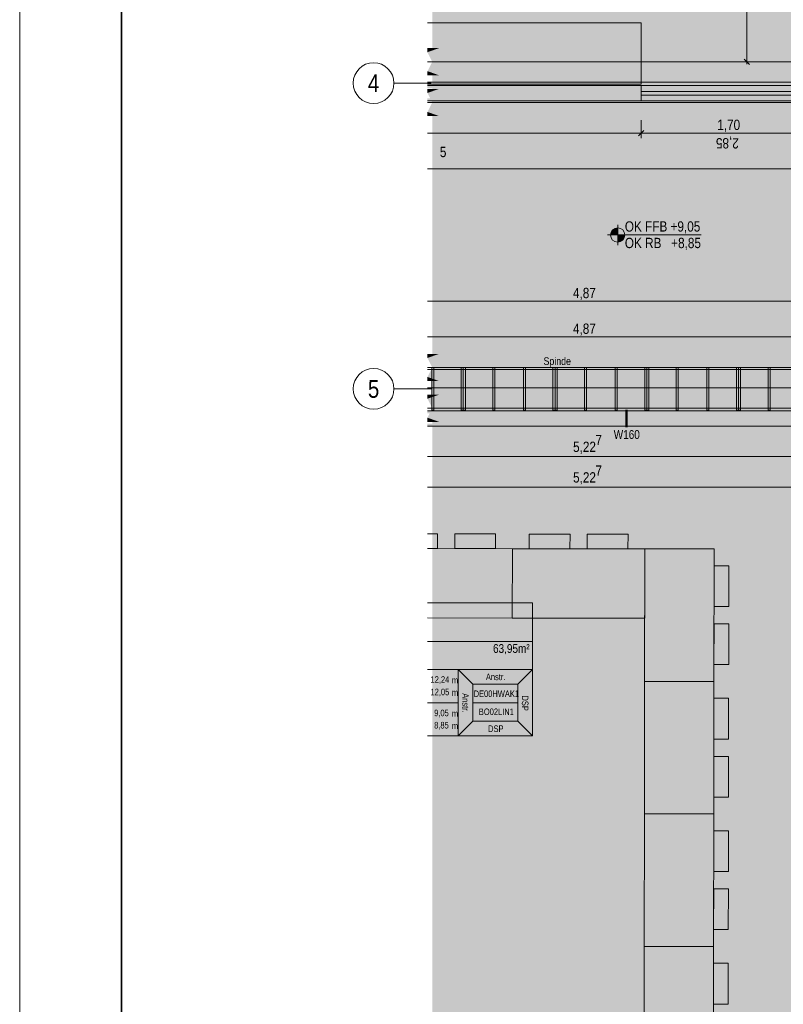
# Model space of a CAD drawing. Extents: x -620 to 300, y 62 to 1112.
# Tile 32 of 200: x -620 to -470, y 429 to 622. Entities that reach past the tile are written whole.
import ezdxf
from ezdxf.enums import TextEntityAlignment as Align
from ezdxf.lldxf.tags import DXFTag

# ---------------------------------------------------------------- set-up
doc = ezdxf.new("R2010")
doc.units = 0
doc.layers.get('0').update_dxf_attribs({"lineweight": 13})
for name, color, linetype, lineweight, true_color in [('00 -Bauelemente -Gipskarton', 7, 'Continuous', 9, 0xff7fe6), ('30 -34 Innenwände- 2 nichttragend', 7, 'Continuous', 18, 0xff7fe6), ('30 -34 Innenwände- 4 Türen_Fenster', 9, 'Continuous', 15, 0x808080), ('30 -35 Decken- 1 Konstruktion-Träger- Stahlbeton', 7, 'Continuous', 13, 0x33aa00), ('60- 61 allgemeine Ausstattung- 1 Möbel', 9, 'Continuous', 9, 0x808080), ('70 -72 Beschriftung- 1 Beschriftung allgemein', 7, 'Continuous', 9, 0xff6633), ('70 -75 Raumstempel- 1 Raumstempel-A06CPVLWL0', 1, 'Continuous', 50, 0xff0000), ('70 -76 Bemaßung- 2 Allgemein', 9, 'Continuous', 5, 0x808080), ('iwb_Layout Achsbezeichung', 1, 'Continuous', 13, 0xff0000), ('iwb_Layout BA_Markierung', 7, 'Continuous', 9, 0xbadcdc)]:
    doc.layers.add(name, color=color, linetype=linetype, lineweight=lineweight, true_color=true_color)
for name, color, linetype, lineweight in [('70 -71 Achsen- 1 Gebäudeachsen', 7, 'STRICHPUNKT2-A06CPVM0L0', 18), ('70 -72 Beschriftung- 5 Höhenkoten-A06CPVLXL0', 7, 'Continuous', 15), ('70 -75 Raumstempel- 3 Wandstempel', 7, 'Continuous', 50), ('iwb_Plankopf Rahmen', 7, 'Continuous', 35)]:
    doc.layers.add(name, color=color, linetype=linetype, lineweight=lineweight)
doc.styles.get("Standard").update_dxf_attribs({"font": 'ARIALN.TTF'})
tags = doc.linetypes.add('grob-A06CPVLVL0', pattern=[14, 3, -8, 3]).pattern_tags.tags
tags[8:9] = [DXFTag(74, 4), DXFTag(75, 0), DXFTag(340, '0'), DXFTag(46, 0.0), DXFTag(50, 0.0), DXFTag(44, 0.0), DXFTag(45, 0.0)]
tags[6:7] = [DXFTag(74, 4), DXFTag(75, 0), DXFTag(340, '0'), DXFTag(46, 0.0), DXFTag(50, 0.0), DXFTag(44, 0.0), DXFTag(45, 0.0)]
tags[4:5] = [DXFTag(74, 4), DXFTag(75, 0), DXFTag(340, '0'), DXFTag(46, 0.0), DXFTag(50, 0.0), DXFTag(44, 0.0), DXFTag(45, 0.0)]
tags = doc.linetypes.add('STRICHPUNKT2', pattern=[12.7, 6.35, -3.175, 0, -3.175]).pattern_tags.tags
tags[10:11] = [DXFTag(74, 4), DXFTag(75, 0), DXFTag(340, '0'), DXFTag(46, 0.0), DXFTag(50, 0.0), DXFTag(44, 0.0), DXFTag(45, 0.0)]
tags[8:9] = [DXFTag(74, 4), DXFTag(75, 0), DXFTag(340, '0'), DXFTag(46, 0.0), DXFTag(50, 0.0), DXFTag(44, 0.0), DXFTag(45, 0.0)]
tags[6:7] = [DXFTag(74, 4), DXFTag(75, 0), DXFTag(340, '0'), DXFTag(46, 0.0), DXFTag(50, 0.0), DXFTag(44, 0.0), DXFTag(45, 0.0)]
tags[4:5] = [DXFTag(74, 4), DXFTag(75, 0), DXFTag(340, '0'), DXFTag(46, 0.0), DXFTag(50, 0.0), DXFTag(44, 0.0), DXFTag(45, 0.0)]
tags = doc.linetypes.add('STRICHPUNKT2-A06CPVM0L0', pattern=[12.7, 6.35, -3.175, 0, -3.175]).pattern_tags.tags
tags[10:11] = [DXFTag(74, 4), DXFTag(75, 0), DXFTag(340, '0'), DXFTag(46, 0.0), DXFTag(50, 0.0), DXFTag(44, 0.0), DXFTag(45, 0.0)]
tags[8:9] = [DXFTag(74, 4), DXFTag(75, 0), DXFTag(340, '0'), DXFTag(46, 0.0), DXFTag(50, 0.0), DXFTag(44, 0.0), DXFTag(45, 0.0)]
tags[6:7] = [DXFTag(74, 4), DXFTag(75, 0), DXFTag(340, '0'), DXFTag(46, 0.0), DXFTag(50, 0.0), DXFTag(44, 0.0), DXFTag(45, 0.0)]
tags[4:5] = [DXFTag(74, 4), DXFTag(75, 0), DXFTag(340, '0'), DXFTag(46, 0.0), DXFTag(50, 0.0), DXFTag(44, 0.0), DXFTag(45, 0.0)]

# ---------------------------------------------------------------- blocks, each defined once
blk = doc.blocks.new('Polygon-A06CPVLNL0')
at = {"color": 0, "linetype": 'ByBlock', "lineweight": -2, "ltscale": 0.13}
blk.add_solid([(-459.48, 86.61), (-538.63, 86.4), (-459.32, 1083.81), (-538.63, 1083.81)], dxfattribs=at)
blk = doc.blocks.new('Referenz-A06CPVM1L0')
at = {"layer": '00 -Bauelemente -Gipskarton', "color": 0, "linetype": 'Continuous', "lineweight": 0, "ltscale": 0.13}
for points in [[(-539.61, 608.79), (-497.68, 608.66), (-497.68, 608.91)], [(-539.61, 608.79), (-497.68, 608.91), (-539.61, 608.91)], [(-539.61, 608.66), (-497.68, 608.66), (-539.61, 608.79)], [(-539.61, 608.54), (-497.68, 608.41), (-497.68, 608.66)], [(-539.61, 608.54), (-497.68, 608.66), (-539.61, 608.66)], [(-539.61, 608.41), (-497.68, 608.41), (-539.61, 608.54)], [(-539.61, 606.29), (-497.68, 606.16), (-497.68, 606.41)], [(-539.61, 606.29), (-497.68, 606.41), (-539.61, 606.41)], [(-539.61, 606.16), (-497.68, 606.16), (-539.61, 606.29)], [(-539.61, 606.04), (-497.68, 605.91), (-497.68, 606.16)], [(-539.61, 606.04), (-497.68, 606.16), (-539.61, 606.16)], [(-539.61, 605.91), (-497.68, 605.91), (-539.61, 606.04)], [(-454.54, 545.11), (-539.61, 545.11), (-539.61, 544.91)], [(-454.54, 545.11), (-539.61, 544.91), (-539.61, 544.86)], [(-454.54, 545.11), (-539.61, 544.86), (-454.54, 544.86)], [(-454.54, 544.86), (-539.61, 544.86), (-539.61, 544.66)], [(-454.54, 544.86), (-539.61, 544.66), (-539.61, 544.61)], [(-454.54, 544.86), (-539.61, 544.61), (-454.54, 544.61)], [(-454.54, 542.61), (-539.61, 542.61), (-539.61, 542.41)], [(-454.54, 542.61), (-539.61, 542.41), (-539.61, 542.36)], [(-454.54, 542.61), (-539.61, 542.36), (-454.54, 542.36)], [(-454.54, 542.36), (-539.61, 542.36), (-539.61, 542.16)], [(-454.54, 542.36), (-539.61, 542.16), (-539.61, 542.11)], [(-454.54, 542.36), (-539.61, 542.11), (-454.54, 542.11)]]:
    blk.add_solid(points, dxfattribs=at)
at = {"layer": '30 -34 Innenwände- 2 nichttragend', "color": 0, "linetype": 'Continuous', "ltscale": 0.18}
for p, q in [((-539.61, 608.91), (-497.68, 608.91)), ((-497.68, 608.66), (-497.68, 608.91)), ((-497.68, 608.66), (-497.68, 608.91)), ((-497.68, 608.41), (-497.68, 608.66)), ((-497.68, 605.91), (-497.68, 608.66)), ((-497.68, 606.41), (-497.68, 608.41)), ((-539.61, 605.91), (-497.68, 605.91)), ((-497.68, 606.16), (-497.68, 606.41)), ((-497.68, 605.91), (-497.68, 606.16)), ((-539.61, 545.11), (-454.54, 545.11)), ((-539.61, 542.11), (-454.54, 542.11))]:
    blk.add_line(p, q, dxfattribs=at)
at = {"layer": '30 -34 Innenwände- 4 Türen_Fenster', "color": 0, "linetype": 'Continuous', "ltscale": 0.15}
for p, q in [((-497.68, 607.77), (-497.68, 608.91)), ((-497.68, 608.91), (-463.68, 608.91)), ((-497.68, 607.77), (-463.68, 607.77)), ((-497.68, 607.05), (-497.68, 607.77)), ((-497.68, 607.05), (-497.68, 605.91)), ((-463.68, 607.05), (-497.68, 607.05)), ((-497.68, 605.91), (-463.68, 605.91))]:
    blk.add_line(p, q, dxfattribs=at)
at = {"layer": '30 -35 Decken- 1 Konstruktion-Träger- Stahlbeton', "color": 0, "linetype": 'grob-A06CPVLVL0', "lineweight": -2, "ltscale": 0.13}
for p, q in [((-460.18, 613.61), (-539.61, 613.61)), ((-460.18, 605.61), (-539.61, 605.61)), ((-539.61, 553.61), (-460.18, 553.61)), ((-539.61, 545.61), (-460.18, 545.61))]:
    blk.add_line(p, q, dxfattribs=at)
at = {"layer": '60- 61 allgemeine Ausstattung- 1 Möbel', "color": 0, "linetype": 'Continuous', "ltscale": 0.13}
for p, q in [((-539.61, 621.21), (-497.68, 621.21)), ((-497.68, 621.21), (-497.68, 609.21)), ((-497.68, 609.21), (-539.61, 609.21)), ((-539.61, 520.95), (-537.64, 520.95)), ((-537.64, 520.95), (-537.65, 518.07)), ((-534.26, 518.07), (-534.25, 520.95)), ((-534.25, 520.95), (-526.25, 520.94)), ((-526.25, 520.94), (-526.26, 518.06)), ((-519.65, 518.05), (-519.64, 520.93)), ((-519.64, 520.93), (-511.64, 520.92)), ((-511.64, 520.92), (-511.65, 518.03)), ((-508.26, 518.03), (-508.25, 520.91)), ((-508.25, 520.91), (-500.25, 520.9)), ((-500.25, 520.9), (-500.26, 518.02)), ((-537.65, 518.07), (-539.61, 518.07)), ((-539.61, 518.07), (-522.95, 518.05)), ((-526.26, 518.06), (-534.26, 518.07)), ((-522.97, 504.45), (-522.95, 518.05)), ((-522.95, 518.05), (-522.97, 504.45)), ((-522.95, 518.05), (-496.95, 518.01)), ((-511.65, 518.03), (-519.65, 518.05)), ((-500.26, 518.02), (-508.26, 518.03)), ((-496.99, 492.01), (-496.95, 518.01)), ((-496.95, 518.01), (-496.97, 504.41)), ((-496.95, 518.01), (-483.35, 518)), ((-483.35, 518), (-483.39, 492)), ((-483.37, 506.69), (-483.36, 514.69)), ((-483.36, 514.69), (-480.47, 514.69)), ((-480.47, 514.69), (-480.49, 506.69)), ((-480.49, 506.69), (-483.37, 506.69)), ((-522.97, 504.45), (-539.61, 504.47)), ((-496.97, 504.41), (-522.97, 504.45)), ((-483.38, 495.3), (-483.37, 503.3)), ((-483.37, 503.3), (-480.49, 503.3)), ((-480.49, 503.3), (-480.5, 495.3)), ((-480.5, 495.3), (-483.38, 495.3)), ((-497.02, 466.01), (-496.99, 492.01)), ((-496.99, 492.01), (-483.39, 492)), ((-483.39, 492), (-496.99, 492.01)), ((-483.39, 492), (-483.42, 466)), ((-483.4, 480.69), (-483.39, 488.69)), ((-483.39, 488.69), (-480.51, 488.69)), ((-480.51, 488.69), (-480.52, 480.69)), ((-480.52, 480.69), (-483.4, 480.69)), ((-483.42, 469.3), (-483.41, 477.3)), ((-483.41, 477.3), (-480.53, 477.3)), ((-480.53, 477.3), (-480.54, 469.3)), ((-480.54, 469.3), (-483.42, 469.3)), ((-497.06, 440.01), (-497.02, 466.01)), ((-483.42, 466), (-497.02, 466.01)), ((-497.02, 466.01), (-483.42, 466)), ((-483.42, 466), (-483.46, 440)), ((-483.44, 454.69), (-483.43, 462.69)), ((-483.43, 462.69), (-480.55, 462.69)), ((-480.55, 462.69), (-480.56, 454.69)), ((-480.56, 454.69), (-483.44, 454.69)), ((-483.46, 443.3), (-483.44, 451.3)), ((-483.44, 451.3), (-480.56, 451.3)), ((-480.56, 451.3), (-480.57, 443.3)), ((-480.57, 443.3), (-483.46, 443.3)), ((-497.1, 414.01), (-497.06, 440.01)), ((-497.06, 440.01), (-483.46, 440)), ((-483.46, 440), (-497.06, 440.01)), ((-483.46, 440), (-483.5, 414)), ((-483.48, 428.69), (-483.46, 436.69)), ((-483.46, 436.69), (-480.58, 436.69)), ((-480.58, 436.69), (-480.59, 428.69)), ((-480.59, 428.69), (-483.48, 428.69))]:
    blk.add_line(p, q, dxfattribs=at)
at = {"layer": '60- 61 allgemeine Ausstattung- 1 Möbel', "color": 0, "linetype": 'grob-A06CPVLVL0', "lineweight": 15, "ltscale": 0.15}
for p, q in [((-460.58, 553.61), (-539.61, 553.61)), ((-539.61, 553.21), (-460.58, 553.21)), ((-538.38, 553.61), (-538.78, 553.61)), ((-538.78, 553.61), (-538.78, 545.21)), ((-538.38, 545.21), (-538.38, 553.61)), ((-532.58, 553.61), (-532.98, 553.61)), ((-532.98, 553.61), (-532.98, 545.21)), ((-532.18, 553.61), (-532.58, 553.61)), ((-532.58, 553.61), (-532.58, 545.21)), ((-532.58, 545.21), (-532.58, 553.61)), ((-532.18, 545.21), (-532.18, 553.61)), ((-526.38, 553.61), (-526.78, 553.61)), ((-526.78, 553.61), (-526.78, 545.21)), ((-526.38, 545.21), (-526.38, 553.61)), ((-520.38, 553.61), (-520.78, 553.61)), ((-520.78, 553.61), (-520.78, 545.21)), ((-520.38, 545.21), (-520.38, 553.61)), ((-514.58, 553.61), (-514.98, 553.61)), ((-514.98, 553.61), (-514.98, 545.21)), ((-514.58, 545.21), (-514.58, 553.61)), ((-514.18, 553.61), (-514.58, 553.61)), ((-514.58, 553.61), (-514.58, 545.21)), ((-514.18, 545.21), (-514.18, 553.61)), ((-508.38, 553.61), (-508.78, 553.61)), ((-508.78, 553.61), (-508.78, 545.21)), ((-508.38, 545.21), (-508.38, 553.61)), ((-502.38, 553.61), (-502.78, 553.61)), ((-502.78, 553.61), (-502.78, 545.21)), ((-502.38, 545.21), (-502.38, 553.61)), ((-496.58, 553.61), (-496.98, 553.61)), ((-496.98, 553.61), (-496.98, 545.21)), ((-496.58, 545.21), (-496.58, 553.61)), ((-496.18, 553.61), (-496.58, 553.61)), ((-496.58, 553.61), (-496.58, 545.21)), ((-496.18, 545.21), (-496.18, 553.61)), ((-490.38, 553.61), (-490.78, 553.61)), ((-490.78, 553.61), (-490.78, 545.21)), ((-490.38, 545.21), (-490.38, 553.61)), ((-484.38, 553.61), (-484.78, 553.61)), ((-484.78, 553.61), (-484.78, 545.21)), ((-484.38, 545.21), (-484.38, 553.61)), ((-478.58, 553.61), (-478.98, 553.61)), ((-478.98, 553.61), (-478.98, 545.21)), ((-478.58, 545.21), (-478.58, 553.61)), ((-478.18, 553.61), (-478.58, 553.61)), ((-478.58, 553.61), (-478.58, 545.21)), ((-478.18, 545.21), (-478.18, 553.61)), ((-472.38, 553.61), (-472.78, 553.61)), ((-472.78, 553.61), (-472.78, 545.21)), ((-472.38, 545.21), (-472.38, 553.61)), ((-538.78, 545.21), (-538.38, 545.21)), ((-532.98, 545.21), (-532.58, 545.21)), ((-532.58, 545.21), (-532.18, 545.21)), ((-526.78, 545.21), (-526.38, 545.21)), ((-520.78, 545.21), (-520.38, 545.21)), ((-514.98, 545.21), (-514.58, 545.21)), ((-514.58, 545.21), (-514.18, 545.21)), ((-508.78, 545.21), (-508.38, 545.21)), ((-502.78, 545.21), (-502.38, 545.21)), ((-496.98, 545.21), (-496.58, 545.21)), ((-496.58, 545.21), (-496.18, 545.21)), ((-490.78, 545.21), (-490.38, 545.21)), ((-484.78, 545.21), (-484.38, 545.21)), ((-478.98, 545.21), (-478.58, 545.21)), ((-478.58, 545.21), (-478.18, 545.21)), ((-472.78, 545.21), (-472.38, 545.21))]:
    blk.add_line(p, q, dxfattribs=at)
at = {"layer": '70 -71 Achsen- 1 Gebäudeachsen', "color": 0, "linetype": 'STRICHPUNKT2-A06CPVM0L0', "ltscale": 0.18}
for p, q in [((-539.61, 609.61), (75.88, 609.61)), ((-539.61, 549.61), (75.88, 549.61))]:
    blk.add_line(p, q, dxfattribs=at)
at = {"layer": '70 -72 Beschriftung- 5 Höhenkoten-A06CPVLXL0', "color": 0, "linetype": 'Continuous', "ltscale": 0.15}
for p, q in [((-502.28, 577.61), (-502.28, 581.61)), ((-502.28, 579.61), (-502.28, 581.01)), ((-502.28, 581.01), (-502.28, 579.61)), ((-504.28, 579.61), (-485.88, 579.61)), ((-503.68, 579.61), (-502.28, 579.61)), ((-502.28, 579.61), (-503.68, 579.61)), ((-500.88, 579.61), (-502.28, 579.61)), ((-502.28, 579.61), (-502.28, 578.21)), ((-502.28, 579.61), (-500.88, 579.61)), ((-502.28, 578.21), (-502.28, 579.61))]:
    blk.add_line(p, q, dxfattribs=at)
for major_axis in [(0, 1.4), (1.4, 0), (-1.4, 0), (0, -1.4)]:
    blk.add_ellipse((-502.28, 579.61), major_axis=major_axis, ratio=1, start_param=0, end_param=1.570796, dxfattribs=at)
at = {"layer": '70 -72 Beschriftung- 5 Höhenkoten-A06CPVLXL0', "color": 0, "lineweight": 0}
for points in [[(-503.67, 579.61), (-503.68, 579.61), (-503.67, 579.83)], [(-503.61, 579.61), (-503.67, 579.83), (-503.61, 580.05)], [(-503.67, 579.61), (-503.67, 579.83), (-503.61, 579.61)], [(-503.53, 579.61), (-503.61, 580.05), (-503.53, 580.25)], [(-503.61, 579.61), (-503.61, 580.05), (-503.53, 579.61)], [(-503.41, 579.61), (-503.53, 580.25), (-503.41, 580.44)], [(-503.53, 579.61), (-503.53, 580.25), (-503.41, 579.61)], [(-503.27, 579.61), (-503.41, 580.44), (-503.27, 580.6)], [(-503.41, 579.61), (-503.41, 580.44), (-503.27, 579.61)], [(-503.11, 579.61), (-503.27, 580.6), (-503.11, 580.75)], [(-503.27, 579.61), (-503.27, 580.6), (-503.11, 579.61)], [(-502.92, 579.61), (-503.11, 580.75), (-502.92, 580.86)], [(-503.11, 579.61), (-503.11, 580.75), (-502.92, 579.61)], [(-502.71, 579.61), (-502.92, 580.86), (-502.71, 580.95)], [(-502.92, 579.61), (-502.92, 580.86), (-502.71, 579.61)], [(-502.5, 579.61), (-502.71, 580.95), (-502.5, 581)], [(-502.71, 579.61), (-502.71, 580.95), (-502.5, 579.61)], [(-502.28, 579.61), (-502.5, 581), (-502.28, 581.01)], [(-502.5, 579.61), (-502.5, 581), (-502.28, 579.61)], [(-502.28, 578.21), (-502.28, 579.61), (-502.06, 578.23)], [(-502.06, 578.23), (-502.28, 579.61), (-502.06, 579.61)], [(-502.06, 578.23), (-502.06, 579.61), (-501.85, 578.28)], [(-501.85, 578.28), (-502.06, 579.61), (-501.85, 579.61)], [(-501.85, 578.28), (-501.85, 579.61), (-501.65, 578.37)], [(-501.65, 578.37), (-501.85, 579.61), (-501.65, 579.61)], [(-501.65, 578.37), (-501.65, 579.61), (-501.46, 578.48)], [(-501.46, 578.48), (-501.65, 579.61), (-501.46, 579.61)], [(-501.46, 578.48), (-501.46, 579.61), (-501.29, 578.62)], [(-501.29, 578.62), (-501.46, 579.61), (-501.29, 579.61)], [(-501.29, 578.62), (-501.29, 579.61), (-501.15, 578.79)], [(-501.15, 578.79), (-501.29, 579.61), (-501.15, 579.61)], [(-501.15, 578.79), (-501.15, 579.61), (-501.03, 578.98)], [(-501.03, 578.98), (-501.15, 579.61), (-501.03, 579.61)], [(-501.03, 578.98), (-501.03, 579.61), (-500.95, 579.18)], [(-500.95, 579.18), (-501.03, 579.61), (-500.95, 579.61)], [(-500.95, 579.18), (-500.95, 579.61), (-500.9, 579.39)], [(-500.9, 579.39), (-500.95, 579.61), (-500.9, 579.61)], [(-500.9, 579.39), (-500.9, 579.61), (-500.88, 579.61)]]:
    blk.add_solid(points, dxfattribs=at)
at = {"layer": '70 -75 Raumstempel- 1 Raumstempel-A06CPVLWL0', "color": 0, "lineweight": 9}
for p, q in [((-518.99, 507.44), (-539.61, 507.44)), ((-518.99, 481.3), (-518.99, 507.44)), ((-518.99, 499.84), (-539.61, 499.84)), ((-539.61, 494.37), (-533.59, 494.37)), ((-530.71, 491.47), (-533.59, 494.37)), ((-518.99, 494.37), (-533.59, 494.37)), ((-533.59, 494.37), (-533.59, 481.3)), ((-521.88, 491.47), (-518.99, 494.37)), ((-530.71, 484.19), (-530.71, 491.47)), ((-530.71, 491.47), (-521.88, 491.47)), ((-521.88, 484.19), (-521.88, 491.47)), ((-539.61, 487.83), (-533.59, 487.83)), ((-521.88, 487.83), (-530.71, 487.83)), ((-530.71, 484.19), (-533.59, 481.3)), ((-530.71, 484.19), (-521.88, 484.19)), ((-521.88, 484.19), (-518.99, 481.3)), ((-518.99, 481.3), (-539.61, 481.3))]:
    blk.add_line(p, q, dxfattribs=at)
at = {"layer": '70 -75 Raumstempel- 3 Wandstempel', "color": 0, "linetype": 'Continuous', "ltscale": 0.5}
blk.add_line((-500.56, 541.91), (-500.56, 545.31), dxfattribs=at)
at = {"layer": '70 -76 Bemaßung- 2 Allgemein', "color": 0, "linetype": 'Continuous', "ltscale": 0.13}
for p, q in [((-476.96, 614.67), (-476.96, 652.95)), ((-476.96, 613.11), (-476.96, 614.67)), ((-474.96, 613.61), (-477.96, 613.61)), ((-476.43, 613.08), (-477.49, 614.14)), ((-497.68, 602.11), (-497.68, 598.61)), ((-497.68, 602.11), (-497.68, 598.61)), ((-498.74, 599.61), (-539.61, 599.61)), ((-496.68, 599.61), (-498.74, 599.61)), ((-498.68, 599.61), (-496.62, 599.61)), ((-464.74, 599.61), (-496.62, 599.61)), ((-461.24, 592.61), (-539.61, 592.61)), ((-461.24, 566.61), (-539.61, 566.61)), ((-461.24, 559.61), (-539.61, 559.61)), ((-457.1, 536.11), (-539.61, 536.11)), ((-457.1, 530.11), (-539.61, 530.11))]:
    blk.add_line(p, q, dxfattribs=at)
at = {"layer": '70 -76 Bemaßung- 2 Allgemein', "color": 0, "linetype": 'Continuous', "lineweight": 20, "ltscale": 0.2}
for p, q in [((-497.15, 600.14), (-498.21, 599.08)), ((-498.21, 599.08), (-497.15, 600.14))]:
    blk.add_line(p, q, dxfattribs=at)
at = {"layer": '70 -76 Bemaßung- 2 Allgemein', "color": 0, "lineweight": 0}
for points in [[(-539.61, 615.48), (-538.68, 613.61), (-537.34, 616.28)], [(-539.61, 615.48), (-537.34, 616.28), (-539.61, 616.28)], [(-539.61, 611.75), (-538.68, 613.61), (-537.34, 610.94)], [(-539.61, 611.75), (-537.34, 610.94), (-539.61, 610.94)], [(-539.61, 607.48), (-538.68, 605.61), (-537.34, 608.28)], [(-539.61, 607.48), (-537.34, 608.28), (-539.61, 608.28)], [(-539.61, 603.75), (-538.68, 605.61), (-537.34, 602.94)], [(-539.61, 603.75), (-537.34, 602.94), (-539.61, 602.94)], [(-539.61, 555.48), (-538.68, 553.61), (-537.34, 556.28)], [(-539.61, 555.48), (-537.34, 556.28), (-539.61, 556.28)], [(-539.61, 551.75), (-538.68, 553.61), (-537.34, 550.94)], [(-539.61, 551.75), (-537.34, 550.94), (-539.61, 550.94)], [(-539.61, 547.48), (-538.68, 545.61), (-537.34, 548.28)], [(-539.61, 547.48), (-537.34, 548.28), (-539.61, 548.28)], [(-539.61, 543.75), (-538.68, 545.61), (-537.34, 542.94)], [(-539.61, 543.75), (-537.34, 542.94), (-539.61, 542.94)]]:
    blk.add_solid(points, dxfattribs=at)
at = {"layer": '70 -72 Beschriftung- 1 Beschriftung allgemein', "color": 0, "linetype": 'Continuous', "ltscale": 0.13, "insert": (-516.84, 555.61), "char_height": 1.5103, "attachment_point": 1}
blk.add_mtext('{\\fArial Narrow;Spinde}', dxfattribs=at)
at = {"layer": '70 -72 Beschriftung- 5 Höhenkoten-A06CPVLXL0', "color": 0, "linetype": 'Continuous', "ltscale": 0.15, "char_height": 2.0138, "attachment_point": 1}
for s, insert in [('{\\fArial Narrow;OK FFB +9,05}', (-500.88, 582.29)), ('{\\fArial Narrow;OK RB   +8,85}', (-500.88, 579.05))]:
    blk.add_mtext(s, dxfattribs=dict(at, insert=insert))
at = {"layer": '70 -75 Raumstempel- 1 Raumstempel-A06CPVLWL0', "color": 0, "linetype": 'Continuous', "ltscale": 0.5, "attachment_point": 1}
for s, insert, char_height, rotation in [('{\\fArial Narrow;63,95m²}', (-526.75, 499.32), 1.7117, 0), ('{\\fArial Narrow;12,24}', (-539.01, 493.02), 1.2838, 0), ('{\\fArial Narrow;Anstr.}', (-528.15, 493.54), 1.2838, 0), ('{\\fArial Narrow;m}', (-534.83, 492.89), 1.2838, 0), ('{\\fArial Narrow;12,05}', (-539.02, 490.58), 1.2838, 0), ('{\\fArial Narrow;m}', (-534.83, 490.46), 1.2838, 0), ('{\\fArial Narrow;Anstr.}', (-531.5, 489.69), 1.2838, 270), ('{\\fArial Narrow;DE00HWAK1}', (-530.55, 490.23), 1.2838, 0), ('{\\fArial Narrow;DSP}', (-519.8, 489.25), 1.2838, 270), ('{\\fArial Narrow;9,05}', (-538.3, 486.47), 1.2838, 0), ('{\\fArial Narrow;m}', (-534.83, 486.35), 1.2838, 0), ('{\\fArial Narrow;BO02LIN1}', (-529.53, 486.69), 1.2838, 0), ('{\\fArial Narrow;8,85}', (-538.3, 484.06), 1.2838, 0), ('{\\fArial Narrow;m}', (-534.83, 483.93), 1.2838, 0), ('{\\fArial Narrow;DSP}', (-527.71, 483.37), 1.2838, 0)]:
    blk.add_mtext(s, dxfattribs=dict(at, insert=insert, char_height=char_height, rotation=rotation))
at = {"layer": '70 -75 Raumstempel- 3 Wandstempel', "color": 0, "linetype": 'Continuous', "ltscale": 0.5, "insert": (-503.06, 541.31), "char_height": 1.7117, "attachment_point": 1}
blk.add_mtext('{\\fArial Narrow;W160}', dxfattribs=at)
at = {"layer": '70 -76 Bemaßung- 2 Allgemein', "color": 0, "linetype": 'Continuous', "ltscale": 0.13, "char_height": 2.0138, "attachment_point": 1}
for s, insert in [('{\\fArial Narrow;1,70}', (-482.74, 602.23)), ('{\\fArial Narrow;5}', (-537.18, 596.91)), ('{\\fArial Narrow;4,87}', (-511.06, 569.23)), ('{\\fArial Narrow;4,87}', (-511.06, 562.23)), ('{\\fArial Narrow;5,22}', (-511.04, 539.05)), ('{\\fArial Narrow;7}', (-506.64, 540.39)), ('{\\fArial Narrow;7}', (-506.64, 534.39)), ('{\\fArial Narrow;5,22}', (-511.04, 533.05))]:
    blk.add_mtext(s, dxfattribs=dict(at, insert=insert))
at = {"layer": '70 -76 Bemaßung- 2 Allgemein', "color": 0, "linetype": 'Continuous', "ltscale": 0.13, "insert": (-478.51, 596.59), "char_height": 2.0138, "attachment_point": 1, "rotation": 180}
blk.add_mtext('{\\fArial Narrow;2,85}', dxfattribs=at)

msp = doc.modelspace()

# ---------------------------------------------------------------- linework, layer by layer
at = {"layer": 'iwb_Layout Achsbezeichung', "linetype": 'STRICHPUNKT2', "lineweight": 13, "ltscale": 0.39}
for p, q in [((-538.86, 609.41), (-546.19, 609.41)), ((-538.86, 549.41), (-546.19, 549.41))]:
    msp.add_line(p, q, dxfattribs=at)
at = {"layer": 'iwb_Layout Achsbezeichung', "ltscale": 0.39}
for centre in [(-550.19, 609.41), (-550.19, 549.41)]:
    msp.add_circle(centre, 4, dxfattribs=at)
at = {"layer": 'iwb_Plankopf Rahmen', "color": 8, "lineweight": 13, "ltscale": 0.13, "true_color": 0x808080}
msp.add_lwpolyline([(300.35, 62.43), (-619.65, 62.43), (-619.65, 1112.43), (300.35, 1112.43), (300.35, 62.43)], close=True, dxfattribs=at)
at = {"layer": 'iwb_Plankopf Rahmen', "ltscale": 0.35}
msp.add_lwpolyline([(-599.65, 67.43), (-599.65, 1107.43), (295.35, 1107.43), (295.35, 67.43), (-599.65, 67.43)], close=True, dxfattribs=at)

# ---------------------------------------------------------------- block references
at = {"color": 8, "lineweight": 13, "ltscale": 0.13, "true_color": 0x808080}
msp.add_blockref('Referenz-A06CPVM1L0', (0, 0), dxfattribs=at)
at = {"layer": 'iwb_Layout BA_Markierung', "ltscale": 0.13}
msp.add_blockref('Polygon-A06CPVLNL0', (0, 0), dxfattribs=at)

# ---------------------------------------------------------------- texts
at = {"layer": 'iwb_Layout Achsbezeichung', "ltscale": 0.39}
for s, p in [('4', (-550.19, 609.41)), ('5', (-550.19, 549.41))]:
    msp.add_text(s, height=3.5, dxfattribs=at).set_placement(p, align=Align.MIDDLE_CENTER)

doc.saveas('drawing.dxf')
